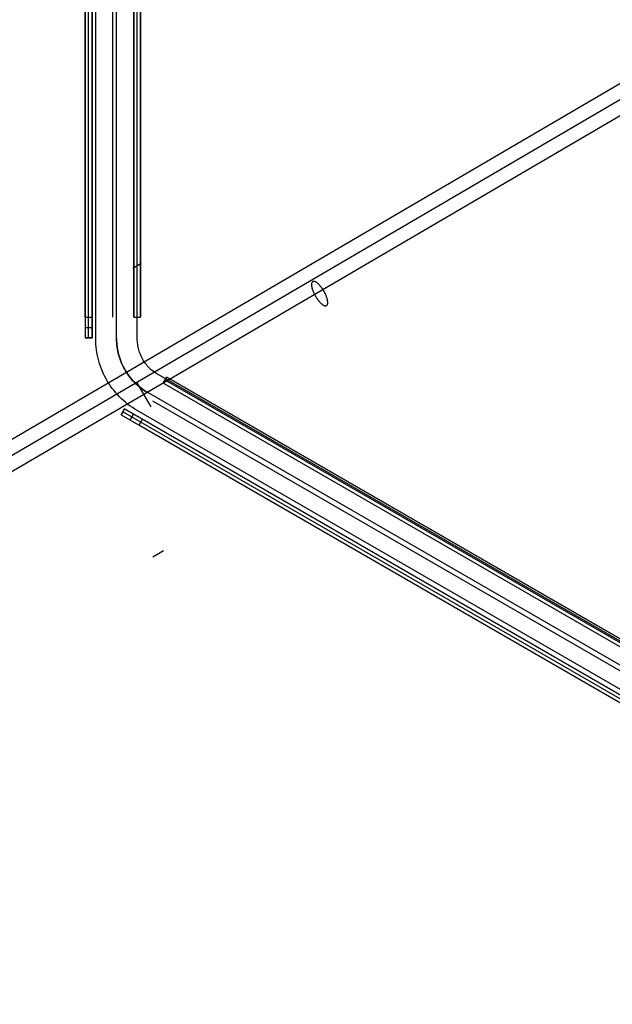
# Model space of a CAD drawing. Header units: millimetres. Extents: x -356 to 356, y -410 to 410.
# Tile 10 of 126: x -171 to -128, y -140 to -69. Entities that reach past the tile are written whole.
import ezdxf

# ---------------------------------------------------------------- set-up
doc = ezdxf.new("R2010")
doc.units = ezdxf.units.MM
doc.header["$MEASUREMENT"] = 0
doc.layers.add('1', color=7, linetype='Continuous')

msp = doc.modelspace()

# ---------------------------------------------------------------- linework, layer by layer
at = {"layer": '1', "color": 252}
for points in [[(-166.325, 92.862), (-166.325, -92.138)], [(-166.325, 92.862), (-166.325, -92.138)], [(-166.075, -92.138), (-166.075, 92.862)], [(-165.825, -92.138), (-165.825, 92.862)], [(-165.825, 92.862), (-165.825, -92.138)], [(-165.562, -92.197), (-165.562, 92.15)], [(-164.062, -92.197), (-164.062, 92.15)], [(-164.062, -92.197), (-164.062, 92.15)], [(-162.562, -92.197), (-162.562, 92.15)], [(-166.325, -90.638), (-166.325, 91.362)], [(-165.825, -90.638), (-165.825, 91.362)], [(-164.325, -90.638), (-164.325, 91.362)], [(-164.325, -90.638), (-164.325, 91.362)], [(-162.825, -90.638), (-162.825, 91.362)], [(-162.825, 91.362), (-162.825, -90.638)], [(-162.825, -90.638), (-162.825, 91.362)], [(-162.575, -90.638), (-162.575, 91.362)], [(-162.325, 91.362), (-162.325, -90.638)], [(-162.325, 91.362), (-162.325, -90.638)], [(-162.325, -90.638), (-162.325, 91.362)], [(-166.325, -90.638), (-165.825, -90.638)], [(-162.825, -90.638), (-162.325, -90.638)], [(-162.825, -90.638), (-162.325, -90.638)], [(-166.325, -91.388), (-165.825, -91.388)], [(-166.325, -92.138), (-165.825, -92.138)], [(-166.325, -92.138), (-165.825, -92.138)], [(-165.825, -92.138), (-166.325, -92.138)], [(-162.562, -97.394), (-162.736, -97.289), (-162.906, -97.179), (-163.073, -97.063), (-163.235, -96.942), (-163.393, -96.815), (-163.547, -96.683), (-163.696, -96.546), (-163.841, -96.404), (-163.98, -96.257), (-164.115, -96.106), (-164.244, -95.95), (-164.368, -95.789), (-164.487, -95.625), (-164.6, -95.457), (-164.707, -95.285), (-164.808, -95.109), (-164.904, -94.93), (-164.993, -94.748), (-165.076, -94.564), (-165.153, -94.376), (-165.223, -94.186), (-165.287, -93.994), (-165.345, -93.799), (-165.395, -93.603), (-165.44, -93.405), (-165.477, -93.206), (-165.508, -93.006), (-165.532, -92.804), (-165.549, -92.603), (-165.559, -92.4), (-165.562, -92.197)], [(-161.812, -96.095), (-161.943, -96.016), (-162.07, -95.934), (-162.195, -95.847), (-162.317, -95.756), (-162.435, -95.661), (-162.551, -95.562), (-162.663, -95.459), (-162.771, -95.352), (-162.876, -95.242), (-162.977, -95.129), (-163.074, -95.012), (-163.167, -94.891), (-163.256, -94.768), (-163.341, -94.642), (-163.421, -94.513), (-163.497, -94.381), (-163.568, -94.247), (-163.635, -94.111), (-163.698, -93.972), (-163.755, -93.831), (-163.808, -93.689), (-163.856, -93.545), (-163.899, -93.399), (-163.937, -93.252), (-163.97, -93.103), (-163.998, -92.954), (-164.021, -92.804), (-164.039, -92.653), (-164.052, -92.501), (-164.06, -92.349), (-164.062, -92.197)], [(-161.812, -96.095), (-161.943, -96.016), (-162.07, -95.934), (-162.195, -95.847), (-162.317, -95.756), (-162.435, -95.661), (-162.551, -95.562), (-162.663, -95.459), (-162.771, -95.352), (-162.876, -95.242), (-162.977, -95.129), (-163.074, -95.012), (-163.167, -94.891), (-163.256, -94.768), (-163.341, -94.642), (-163.421, -94.513), (-163.497, -94.381), (-163.568, -94.247), (-163.635, -94.111), (-163.698, -93.972), (-163.755, -93.831), (-163.808, -93.689), (-163.856, -93.545), (-163.899, -93.399), (-163.937, -93.252), (-163.97, -93.103), (-163.998, -92.954), (-164.021, -92.804), (-164.039, -92.653), (-164.052, -92.501), (-164.06, -92.349), (-164.062, -92.197)], [(-161.062, -94.796), (-161.149, -94.743), (-161.234, -94.688), (-161.318, -94.63), (-161.399, -94.57), (-161.478, -94.506), (-161.555, -94.44), (-161.629, -94.372), (-161.702, -94.301), (-161.771, -94.227), (-161.839, -94.152), (-161.903, -94.074), (-161.965, -93.993), (-162.025, -93.911), (-162.081, -93.827), (-162.135, -93.741), (-162.185, -93.653), (-162.233, -93.564), (-162.278, -93.473), (-162.319, -93.381), (-162.358, -93.287), (-162.393, -93.192), (-162.425, -93.096), (-162.453, -92.998), (-162.479, -92.9), (-162.501, -92.801), (-162.52, -92.702), (-162.535, -92.602), (-162.547, -92.501), (-162.556, -92.4), (-162.561, -92.299), (-162.562, -92.197)], [(-1.412, -186.969), (-161.062, -94.796)], [(-160.686, -95.417), (-160.436, -94.984)], [(-160.686, -95.417), (-160.436, -94.984)], [(-2.945, -186.201), (-160.561, -95.201)], [(-160.436, -94.984), (-2.82, -185.984)], [(-160.436, -94.984), (-2.82, -185.984)], [(-2.82, -185.984), (-160.436, -94.984)], [(-161.562, -97.12), (-162.562, -95.388)], [(-161.562, -97.12), (-162.562, -95.388)], [(-3.07, -186.417), (-160.686, -95.417)], [(-3.07, -186.417), (-160.686, -95.417)], [(-3.07, -186.417), (-160.686, -95.417)], [(-2.162, -188.269), (-161.812, -96.095)], [(-2.162, -188.269), (-161.812, -96.095)], [(-163.485, -97.265), (-163.735, -97.698)], [(-163.735, -97.698), (-163.485, -97.265)], [(-163.735, -97.698), (-163.485, -97.265)], [(-3.271, -189.765), (-163.485, -97.265)], [(-163.485, -97.265), (-3.271, -189.765)], [(-2.912, -189.568), (-162.562, -97.394)], [(-3.82, -187.716), (-161.436, -96.716)], [(-3.82, -187.716), (-161.436, -96.716)], [(-163.735, -97.698), (-3.521, -190.198)], [(-163.735, -97.698), (-3.521, -190.198)], [(-3.396, -189.982), (-163.61, -97.482)], [(-163.086, -98.073), (-162.836, -97.64)], [(-162.436, -98.448), (-162.186, -98.015)], [(-4.57, -189.015), (-162.186, -98.015)], [(-4.82, -189.448), (-162.436, -98.448)]]:
    msp.add_lwpolyline(points, dxfattribs=at)
at = {"layer": '1', "color": 252, "extrusion": (-0.116707, -0.06831, 0.990814)}
for points in [[(-0.871, -455.333), (-0.871, -73.759)], [(0.129, -455.333), (0.129, -73.759)], [(0.129, -455.333), (0.129, -73.759)], [(1.129, -455.333), (1.129, -73.759)]]:
    msp.add_lwpolyline(points, dxfattribs=at)
at = {"layer": '1', "color": 252, "extrusion": (0.379574, 0.219147, 0.898831)}
for points in [[(-1.327, -87.054), (-1.327, -30.015)], [(-2.327, -87.054), (-2.327, -30.015)], [(-2.327, -87.054), (-2.327, -30.015)], [(-3.327, -87.054), (-3.327, -30.015)]]:
    msp.add_lwpolyline(points, dxfattribs=at)
at = {"layer": '1', "color": 252, "extrusion": (0.778411, 0.449416, -0.438294)}
for points in [[(-3.327, -491.577), (-3.326, -491.542), (-3.325, -491.507), (-3.322, -491.473), (-3.317, -491.438), (-3.312, -491.404), (-3.305, -491.37), (-3.298, -491.336), (-3.289, -491.303), (-3.279, -491.269), (-3.267, -491.237), (-3.255, -491.204), (-3.242, -491.172), (-3.227, -491.141), (-3.211, -491.11), (-3.194, -491.079), (-3.177, -491.049), (-3.158, -491.02), (-3.138, -490.992), (-3.117, -490.964), (-3.096, -490.937), (-3.073, -490.911), (-3.049, -490.885), (-3.025, -490.86), (-3, -490.837), (-2.973, -490.814), (-2.947, -490.792), (-2.919, -490.771), (-2.891, -490.751), (-2.862, -490.732), (-2.832, -490.714), (-2.802, -490.697), (-2.771, -490.681), (-2.74, -490.666), (-2.708, -490.652), (-2.675, -490.639), (-2.643, -490.628), (-2.61, -490.617), (-2.576, -490.608), (-2.542, -490.6), (-2.508, -490.593), (-2.474, -490.588), (-2.44, -490.583), (-2.405, -490.58), (-2.37, -490.578), (-2.336, -490.577), (-2.301, -490.577), (-2.266, -490.579), (-2.232, -490.581), (-2.197, -490.585), (-2.163, -490.59), (-2.129, -490.597), (-2.095, -490.604), (-2.061, -490.613), (-2.028, -490.623), (-1.995, -490.633), (-1.962, -490.646), (-1.93, -490.659), (-1.899, -490.673), (-1.868, -490.689), (-1.837, -490.705), (-1.807, -490.723), (-1.778, -490.741), (-1.749, -490.761), (-1.721, -490.781), (-1.694, -490.803), (-1.667, -490.825), (-1.642, -490.848), (-1.617, -490.873), (-1.593, -490.898), (-1.57, -490.924), (-1.548, -490.95), (-1.526, -490.978), (-1.506, -491.006), (-1.487, -491.035), (-1.468, -491.064), (-1.451, -491.094), (-1.435, -491.125), (-1.42, -491.156), (-1.406, -491.188), (-1.393, -491.22), (-1.381, -491.253), (-1.37, -491.286), (-1.361, -491.319), (-1.352, -491.353), (-1.345, -491.387), (-1.339, -491.421), (-1.334, -491.456), (-1.331, -491.49), (-1.328, -491.525), (-1.327, -491.559), (-1.327, -491.594), (-1.328, -491.629), (-1.331, -491.663), (-1.334, -491.698), (-1.339, -491.732), (-1.345, -491.767), (-1.352, -491.8), (-1.361, -491.834), (-1.37, -491.868), (-1.381, -491.901), (-1.393, -491.933), (-1.406, -491.965), (-1.42, -491.997), (-1.435, -492.028), (-1.451, -492.059), (-1.468, -492.089), (-1.487, -492.119), (-1.506, -492.148), (-1.526, -492.176), (-1.548, -492.203), (-1.57, -492.23), (-1.593, -492.256), (-1.617, -492.281), (-1.642, -492.305), (-1.667, -492.328), (-1.694, -492.351), (-1.721, -492.372), (-1.749, -492.393), (-1.778, -492.412), (-1.807, -492.431), (-1.837, -492.448), (-1.868, -492.465), (-1.899, -492.48), (-1.93, -492.495), (-1.962, -492.508), (-1.995, -492.52), (-2.028, -492.531), (-2.061, -492.541), (-2.095, -492.549), (-2.129, -492.557), (-2.163, -492.563), (-2.197, -492.568), (-2.232, -492.572), (-2.266, -492.575), (-2.301, -492.576), (-2.336, -492.577), (-2.37, -492.576), (-2.405, -492.574), (-2.44, -492.57), (-2.474, -492.566), (-2.508, -492.56), (-2.542, -492.553), (-2.576, -492.545), (-2.61, -492.536), (-2.643, -492.526), (-2.675, -492.514), (-2.708, -492.501), (-2.74, -492.488), (-2.771, -492.473), (-2.802, -492.457), (-2.832, -492.44), (-2.862, -492.422), (-2.891, -492.403), (-2.919, -492.383), (-2.947, -492.362), (-2.973, -492.34), (-3, -492.317), (-3.025, -492.293), (-3.049, -492.268), (-3.073, -492.243), (-3.096, -492.217), (-3.117, -492.19), (-3.138, -492.162), (-3.158, -492.133), (-3.177, -492.104), (-3.194, -492.074), (-3.211, -492.044), (-3.227, -492.013), (-3.242, -491.981), (-3.255, -491.949), (-3.267, -491.917), (-3.279, -491.884), (-3.289, -491.851), (-3.298, -491.817), (-3.305, -491.784), (-3.312, -491.749), (-3.317, -491.715), (-3.322, -491.681), (-3.325, -491.646), (-3.326, -491.611), (-3.327, -491.577)], [(-3.327, -491.577), (-3.326, -491.611), (-3.325, -491.646), (-3.322, -491.68), (-3.317, -491.714), (-3.312, -491.749), (-3.306, -491.782), (-3.298, -491.816), (-3.289, -491.849), (-3.279, -491.882), (-3.268, -491.915), (-3.256, -491.947), (-3.242, -491.979), (-3.228, -492.011), (-3.212, -492.041), (-3.196, -492.072), (-3.178, -492.101), (-3.16, -492.131), (-3.14, -492.159), (-3.119, -492.187), (-3.098, -492.214), (-3.076, -492.24), (-3.052, -492.265), (-3.028, -492.29), (-3.003, -492.314), (-2.977, -492.337), (-2.951, -492.359), (-2.923, -492.38), (-2.895, -492.4), (-2.866, -492.419), (-2.837, -492.437), (-2.807, -492.454), (-2.776, -492.47), (-2.745, -492.485), (-2.714, -492.499), (-2.682, -492.512), (-2.649, -492.523), (-2.616, -492.534), (-2.583, -492.543), (-2.55, -492.552), (-2.516, -492.559), (-2.482, -492.565), (-2.448, -492.569), (-2.413, -492.573), (-2.379, -492.575), (-2.344, -492.577), (-2.31, -492.577), (-2.275, -492.575), (-2.241, -492.573), (-2.206, -492.569), (-2.172, -492.565), (-2.138, -492.559), (-2.104, -492.552), (-2.071, -492.543), (-2.038, -492.534), (-2.005, -492.523), (-1.972, -492.512), (-1.94, -492.499), (-1.909, -492.485), (-1.878, -492.47), (-1.847, -492.454), (-1.817, -492.437), (-1.788, -492.419), (-1.759, -492.4), (-1.731, -492.38), (-1.704, -492.359), (-1.677, -492.337), (-1.651, -492.314), (-1.626, -492.29), (-1.602, -492.265), (-1.579, -492.24), (-1.556, -492.214), (-1.535, -492.187), (-1.514, -492.159), (-1.494, -492.131), (-1.476, -492.101), (-1.458, -492.072), (-1.442, -492.041), (-1.426, -492.011), (-1.412, -491.979), (-1.398, -491.947), (-1.386, -491.915), (-1.375, -491.882), (-1.365, -491.849), (-1.356, -491.816), (-1.348, -491.782), (-1.342, -491.749), (-1.337, -491.714), (-1.332, -491.68), (-1.329, -491.646), (-1.328, -491.611), (-1.327, -491.577)], [(-1.327, -491.577), (-1.328, -491.542), (-1.329, -491.508), (-1.332, -491.473), (-1.337, -491.439), (-1.342, -491.405), (-1.348, -491.371), (-1.356, -491.337), (-1.365, -491.304), (-1.375, -491.271), (-1.386, -491.238), (-1.398, -491.206), (-1.412, -491.174), (-1.426, -491.143), (-1.442, -491.112), (-1.458, -491.082), (-1.476, -491.052), (-1.494, -491.023), (-1.514, -490.995), (-1.535, -490.967), (-1.556, -490.94), (-1.579, -490.914), (-1.602, -490.888), (-1.626, -490.864), (-1.651, -490.84), (-1.677, -490.817), (-1.704, -490.795), (-1.731, -490.774), (-1.759, -490.754), (-1.788, -490.735), (-1.817, -490.717), (-1.847, -490.699), (-1.878, -490.683), (-1.909, -490.668), (-1.94, -490.655), (-1.972, -490.642), (-2.005, -490.63), (-2.038, -490.619), (-2.071, -490.61), (-2.104, -490.602), (-2.138, -490.595), (-2.172, -490.589), (-2.206, -490.584), (-2.241, -490.58), (-2.275, -490.578), (-2.31, -490.577), (-2.344, -490.577), (-2.379, -490.578), (-2.413, -490.58), (-2.448, -490.584), (-2.482, -490.589), (-2.516, -490.595), (-2.55, -490.602), (-2.583, -490.61), (-2.616, -490.619), (-2.649, -490.63), (-2.682, -490.642), (-2.714, -490.655), (-2.745, -490.668), (-2.776, -490.683), (-2.807, -490.699), (-2.837, -490.717), (-2.866, -490.735), (-2.895, -490.754), (-2.923, -490.774), (-2.951, -490.795), (-2.977, -490.817), (-3.003, -490.84), (-3.028, -490.864), (-3.052, -490.888), (-3.076, -490.914), (-3.098, -490.94), (-3.119, -490.967), (-3.14, -490.995), (-3.16, -491.023), (-3.178, -491.052), (-3.196, -491.082), (-3.212, -491.112), (-3.228, -491.143), (-3.242, -491.174), (-3.256, -491.206), (-3.268, -491.238), (-3.279, -491.271), (-3.289, -491.304), (-3.298, -491.337), (-3.306, -491.371), (-3.312, -491.405), (-3.317, -491.439), (-3.322, -491.473), (-3.325, -491.508), (-3.326, -491.542), (-3.327, -491.577)]]:
    msp.add_lwpolyline(points, dxfattribs=at)
at = {"layer": '1', "color": 252, "extrusion": (1, 0, 0)}
for points in [[(-92.138, -456.5), (-90.638, -455)], [(-90.638, -455), (-92.138, -456.5)], [(-92.138, -456.5), (-90.638, -455)], [(-90.638, -453), (-90.638, -453.5)], [(-90.638, -455), (-90.638, -460)], [(-90.638, -460), (-90.638, -455)], [(-92.138, -528.5), (-92.138, -456.5)], [(-92.138, -456.5), (-92.138, -528.5)], [(-92.138, -456.5), (-92.138, -528.5)], [(-94.984, -460), (-94.984, -455)], [(-95.417, -455), (-95.417, -460)], [(-97.265, -528.5), (-97.265, -456.5)], [(-96.716, -453.5), (-96.716, -453)], [(-97.698, -456.5), (-97.698, -528.5)], [(-97.482, -528.5), (-97.482, -456.5)]]:
    msp.add_lwpolyline(points, dxfattribs=at)
at = {"layer": '1', "color": 252, "extrusion": (0, 1, 0)}
for points in [[(162.325, -455), (162.326, -454.956), (162.327, -454.911), (162.33, -454.866), (162.333, -454.82), (162.338, -454.775), (162.344, -454.729), (162.351, -454.682), (162.359, -454.636), (162.368, -454.59), (162.378, -454.543), (162.39, -454.496), (162.402, -454.45), (162.416, -454.403), (162.432, -454.357), (162.448, -454.31), (162.466, -454.264), (162.485, -454.218), (162.505, -454.172), (162.526, -454.127), (162.549, -454.081), (162.573, -454.037), (162.598, -453.992), (162.624, -453.949), (162.651, -453.906), (162.68, -453.863), (162.71, -453.821), (162.741, -453.78), (162.773, -453.739), (162.806, -453.7), (162.84, -453.661), (162.875, -453.623), (162.911, -453.586), (162.948, -453.55), (162.986, -453.515), (163.025, -453.48), (163.065, -453.447), (163.105, -453.415), (163.146, -453.384), (163.188, -453.355), (163.231, -453.326), (163.274, -453.299), (163.318, -453.272), (163.362, -453.247), (163.407, -453.223), (163.452, -453.201), (163.497, -453.179), (163.543, -453.159), (163.589, -453.14), (163.635, -453.123), (163.682, -453.106), (163.728, -453.091), (163.775, -453.077), (163.822, -453.064), (163.868, -453.053), (163.915, -453.043), (163.961, -453.033), (164.008, -453.025), (164.054, -453.018), (164.1, -453.013), (164.146, -453.008), (164.191, -453.005), (164.236, -453.002), (164.281, -453), (164.325, -453), (164.37, -453), (164.414, -453.002), (164.46, -453.005), (164.505, -453.008), (164.551, -453.013), (164.597, -453.018), (164.643, -453.025), (164.689, -453.033), (164.736, -453.043), (164.782, -453.053), (164.829, -453.064), (164.876, -453.077), (164.922, -453.091), (164.969, -453.106), (165.015, -453.123), (165.061, -453.14), (165.107, -453.159), (165.153, -453.179), (165.199, -453.201), (165.244, -453.223), (165.289, -453.247), (165.333, -453.272), (165.376, -453.299), (165.42, -453.326), (165.462, -453.355), (165.504, -453.384), (165.545, -453.415), (165.586, -453.447), (165.626, -453.48), (165.664, -453.515), (165.702, -453.55), (165.739, -453.586), (165.776, -453.623), (165.811, -453.661), (165.845, -453.7), (165.878, -453.739), (165.91, -453.78), (165.941, -453.821), (165.971, -453.863), (165.999, -453.906), (166.027, -453.949), (166.053, -453.992), (166.078, -454.037), (166.102, -454.081), (166.124, -454.127), (166.146, -454.172), (166.166, -454.218), (166.185, -454.264), (166.202, -454.31), (166.219, -454.357), (166.234, -454.403), (166.248, -454.45), (166.261, -454.496), (166.272, -454.543), (166.283, -454.59), (166.292, -454.636), (166.3, -454.682), (166.307, -454.729), (166.313, -454.775), (166.317, -454.82), (166.321, -454.866), (166.323, -454.911), (166.325, -454.956), (166.325, -455)], [(165.825, -455), (165.825, -454.967), (165.824, -454.933), (165.822, -454.899), (165.819, -454.865), (165.816, -454.831), (165.811, -454.796), (165.806, -454.762), (165.8, -454.727), (165.793, -454.692), (165.786, -454.657), (165.777, -454.622), (165.767, -454.587), (165.757, -454.552), (165.745, -454.517), (165.733, -454.483), (165.72, -454.448), (165.706, -454.413), (165.691, -454.379), (165.675, -454.345), (165.658, -454.311), (165.64, -454.278), (165.621, -454.244), (165.601, -454.212), (165.581, -454.179), (165.559, -454.147), (165.537, -454.116), (165.514, -454.085), (165.49, -454.055), (165.465, -454.025), (165.439, -453.996), (165.413, -453.967), (165.386, -453.939), (165.358, -453.912), (165.33, -453.886), (165.3, -453.86), (165.271, -453.835), (165.24, -453.811), (165.209, -453.788), (165.178, -453.766), (165.146, -453.745), (165.114, -453.724), (165.081, -453.704), (165.048, -453.685), (165.014, -453.668), (164.98, -453.651), (164.946, -453.635), (164.912, -453.619), (164.877, -453.605), (164.843, -453.592), (164.808, -453.58), (164.773, -453.568), (164.738, -453.558), (164.703, -453.548), (164.668, -453.54), (164.633, -453.532), (164.598, -453.525), (164.563, -453.519), (164.529, -453.514), (164.494, -453.51), (164.46, -453.506), (164.426, -453.503), (164.392, -453.501), (164.359, -453.5), (164.325, -453.5), (164.292, -453.5), (164.258, -453.501), (164.225, -453.503), (164.19, -453.506), (164.156, -453.51), (164.122, -453.514), (164.087, -453.519), (164.052, -453.525), (164.017, -453.532), (163.982, -453.54), (163.948, -453.548), (163.913, -453.558), (163.878, -453.568), (163.843, -453.58), (163.808, -453.592), (163.773, -453.605), (163.739, -453.619), (163.704, -453.635), (163.67, -453.651), (163.636, -453.668), (163.603, -453.685), (163.57, -453.704), (163.537, -453.724), (163.504, -453.745), (163.473, -453.766), (163.441, -453.788), (163.41, -453.811), (163.38, -453.835), (163.35, -453.86), (163.321, -453.886), (163.292, -453.912), (163.265, -453.939), (163.237, -453.967), (163.211, -453.996), (163.186, -454.025), (163.161, -454.055), (163.137, -454.085), (163.114, -454.116), (163.091, -454.147), (163.07, -454.179), (163.049, -454.212), (163.029, -454.244), (163.011, -454.278), (162.993, -454.311), (162.976, -454.345), (162.96, -454.379), (162.945, -454.413), (162.931, -454.448), (162.917, -454.483), (162.905, -454.517), (162.894, -454.552), (162.883, -454.587), (162.874, -454.622), (162.865, -454.657), (162.857, -454.692), (162.85, -454.727), (162.844, -454.762), (162.839, -454.796), (162.835, -454.831), (162.831, -454.865), (162.829, -454.899), (162.827, -454.933), (162.826, -454.967), (162.825, -455)], [(165.562, -455), (165.561, -454.948), (165.559, -454.897), (165.554, -454.845), (165.548, -454.794), (165.54, -454.742), (165.53, -454.692), (165.519, -454.641), (165.506, -454.591), (165.491, -454.541), (165.474, -454.492), (165.456, -454.444), (165.435, -454.396), (165.414, -454.349), (165.391, -454.303), (165.366, -454.257), (165.339, -454.213), (165.311, -454.169), (165.282, -454.127), (165.251, -454.085), (165.219, -454.045), (165.185, -454.005), (165.15, -453.967), (165.114, -453.93), (165.076, -453.895), (165.038, -453.86), (164.998, -453.827), (164.957, -453.796), (164.914, -453.766), (164.871, -453.737), (164.827, -453.71), (164.782, -453.684), (164.736, -453.66), (164.69, -453.638), (164.642, -453.617), (164.594, -453.597), (164.546, -453.58), (164.496, -453.564), (164.446, -453.55), (164.396, -453.538), (164.345, -453.527), (164.294, -453.518), (164.243, -453.511), (164.192, -453.506), (164.14, -453.502), (164.088, -453.5), (164.036, -453.5), (163.985, -453.502), (163.933, -453.506), (163.882, -453.511), (163.83, -453.518), (163.779, -453.527), (163.729, -453.538), (163.678, -453.55), (163.628, -453.564), (163.579, -453.58), (163.53, -453.597), (163.482, -453.617), (163.435, -453.638), (163.388, -453.66), (163.342, -453.684), (163.297, -453.71), (163.253, -453.737), (163.21, -453.766), (163.168, -453.796), (163.127, -453.827), (163.087, -453.86), (163.048, -453.895), (163.011, -453.93), (162.975, -453.967), (162.94, -454.005), (162.906, -454.045), (162.874, -454.085), (162.843, -454.127), (162.813, -454.169), (162.785, -454.213), (162.759, -454.257), (162.734, -454.303), (162.711, -454.349), (162.689, -454.396), (162.669, -454.444), (162.651, -454.492), (162.634, -454.541), (162.619, -454.591), (162.606, -454.641), (162.594, -454.692), (162.585, -454.742), (162.577, -454.794), (162.57, -454.845), (162.566, -454.897), (162.563, -454.948), (162.562, -455)], [(162.562, -455), (162.563, -455.052), (162.566, -455.103), (162.57, -455.155), (162.577, -455.206), (162.585, -455.258), (162.594, -455.308), (162.606, -455.359), (162.619, -455.409), (162.634, -455.459), (162.651, -455.508), (162.669, -455.556), (162.689, -455.604), (162.711, -455.651), (162.734, -455.697), (162.759, -455.743), (162.785, -455.787), (162.813, -455.831), (162.843, -455.873), (162.874, -455.915), (162.906, -455.955), (162.94, -455.995), (162.975, -456.033), (163.011, -456.07), (163.048, -456.105), (163.087, -456.14), (163.127, -456.173), (163.168, -456.204), (163.21, -456.234), (163.253, -456.263), (163.297, -456.29), (163.342, -456.316), (163.388, -456.34), (163.435, -456.362), (163.482, -456.383), (163.53, -456.403), (163.579, -456.42), (163.628, -456.436), (163.678, -456.45), (163.729, -456.462), (163.779, -456.473), (163.83, -456.482), (163.882, -456.489), (163.933, -456.494), (163.985, -456.498), (164.036, -456.5), (164.088, -456.5), (164.14, -456.498), (164.192, -456.494), (164.243, -456.489), (164.294, -456.482), (164.345, -456.473), (164.396, -456.462), (164.446, -456.45), (164.496, -456.436), (164.546, -456.42), (164.594, -456.403), (164.642, -456.383), (164.69, -456.362), (164.736, -456.34), (164.782, -456.316), (164.827, -456.29), (164.871, -456.263), (164.914, -456.234), (164.957, -456.204), (164.998, -456.173), (165.038, -456.14), (165.076, -456.105), (165.114, -456.07), (165.15, -456.033), (165.185, -455.995), (165.219, -455.955), (165.251, -455.915), (165.282, -455.873), (165.311, -455.831), (165.339, -455.787), (165.366, -455.743), (165.391, -455.697), (165.414, -455.651), (165.435, -455.604), (165.456, -455.556), (165.474, -455.508), (165.491, -455.459), (165.506, -455.409), (165.519, -455.359), (165.53, -455.308), (165.54, -455.258), (165.548, -455.206), (165.554, -455.155), (165.559, -455.103), (165.561, -455.052), (165.562, -455)]]:
    msp.add_lwpolyline(points, dxfattribs=at)
at = {"layer": '1', "color": 80}
msp.add_lwpolyline([(-164.062, -92.197), (-164.06, -92.349), (-164.052, -92.501), (-164.039, -92.653), (-164.021, -92.804), (-163.998, -92.954), (-163.97, -93.103), (-163.937, -93.252), (-163.899, -93.399), (-163.856, -93.545), (-163.808, -93.689), (-163.755, -93.831), (-163.698, -93.972), (-163.635, -94.111), (-163.568, -94.247), (-163.497, -94.381), (-163.421, -94.513), (-163.341, -94.642), (-163.256, -94.768), (-163.167, -94.891), (-163.074, -95.012), (-162.977, -95.129), (-162.876, -95.242), (-162.771, -95.352), (-162.663, -95.459), (-162.551, -95.562), (-162.435, -95.661), (-162.317, -95.756), (-162.195, -95.847), (-162.07, -95.934), (-161.943, -96.016), (-161.812, -96.095)], dxfattribs=at)
at = {"layer": '1', "color": 252, "extrusion": (0.866025, -0.5, 0)}
for points in [[(-165.627, -455), (-165.626, -454.948), (-165.623, -454.897), (-165.618, -454.845), (-165.612, -454.794), (-165.604, -454.742), (-165.594, -454.692), (-165.583, -454.641), (-165.57, -454.591), (-165.555, -454.541), (-165.538, -454.492), (-165.52, -454.444), (-165.5, -454.396), (-165.478, -454.349), (-165.455, -454.303), (-165.43, -454.257), (-165.403, -454.213), (-165.376, -454.169), (-165.346, -454.127), (-165.315, -454.085), (-165.283, -454.045), (-165.249, -454.005), (-165.214, -453.967), (-165.178, -453.93), (-165.14, -453.895), (-165.102, -453.86), (-165.062, -453.827), (-165.021, -453.796), (-164.979, -453.766), (-164.936, -453.737), (-164.891, -453.71), (-164.846, -453.684), (-164.801, -453.66), (-164.754, -453.638), (-164.707, -453.617), (-164.658, -453.597), (-164.61, -453.58), (-164.56, -453.564), (-164.511, -453.55), (-164.46, -453.538), (-164.41, -453.527), (-164.359, -453.518), (-164.307, -453.511), (-164.256, -453.506), (-164.204, -453.502), (-164.152, -453.5), (-164.101, -453.5), (-164.049, -453.502), (-163.997, -453.506), (-163.946, -453.511), (-163.894, -453.518), (-163.843, -453.527), (-163.793, -453.538), (-163.742, -453.55), (-163.693, -453.564), (-163.643, -453.58), (-163.595, -453.597), (-163.547, -453.617), (-163.499, -453.638), (-163.452, -453.66), (-163.407, -453.684), (-163.362, -453.71), (-163.318, -453.737), (-163.274, -453.766), (-163.232, -453.796), (-163.191, -453.827), (-163.151, -453.86), (-163.113, -453.895), (-163.075, -453.93), (-163.039, -453.967), (-163.004, -454.005), (-162.97, -454.045), (-162.938, -454.085), (-162.907, -454.127), (-162.878, -454.169), (-162.85, -454.213), (-162.823, -454.257), (-162.798, -454.303), (-162.775, -454.349), (-162.753, -454.396), (-162.733, -454.444), (-162.715, -454.492), (-162.698, -454.541), (-162.683, -454.591), (-162.67, -454.641), (-162.659, -454.692), (-162.649, -454.742), (-162.641, -454.794), (-162.635, -454.845), (-162.63, -454.897), (-162.627, -454.948), (-162.627, -455)], [(-162.627, -455), (-162.627, -455.052), (-162.63, -455.103), (-162.635, -455.155), (-162.641, -455.206), (-162.649, -455.258), (-162.659, -455.308), (-162.67, -455.359), (-162.683, -455.409), (-162.698, -455.459), (-162.715, -455.508), (-162.733, -455.556), (-162.753, -455.604), (-162.775, -455.651), (-162.798, -455.697), (-162.823, -455.743), (-162.85, -455.787), (-162.878, -455.831), (-162.907, -455.873), (-162.938, -455.915), (-162.97, -455.955), (-163.004, -455.995), (-163.039, -456.033), (-163.075, -456.07), (-163.113, -456.105), (-163.151, -456.14), (-163.191, -456.173), (-163.232, -456.204), (-163.274, -456.234), (-163.318, -456.263), (-163.362, -456.29), (-163.407, -456.316), (-163.452, -456.34), (-163.499, -456.362), (-163.547, -456.383), (-163.595, -456.403), (-163.643, -456.42), (-163.693, -456.436), (-163.742, -456.45), (-163.793, -456.462), (-163.843, -456.473), (-163.894, -456.482), (-163.946, -456.489), (-163.997, -456.494), (-164.049, -456.498), (-164.101, -456.5), (-164.152, -456.5), (-164.204, -456.498), (-164.256, -456.494), (-164.307, -456.489), (-164.359, -456.482), (-164.41, -456.473), (-164.46, -456.462), (-164.511, -456.45), (-164.56, -456.436), (-164.61, -456.42), (-164.658, -456.403), (-164.707, -456.383), (-164.754, -456.362), (-164.801, -456.34), (-164.846, -456.316), (-164.891, -456.29), (-164.936, -456.263), (-164.979, -456.234), (-165.021, -456.204), (-165.062, -456.173), (-165.102, -456.14), (-165.14, -456.105), (-165.178, -456.07), (-165.214, -456.033), (-165.249, -455.995), (-165.283, -455.955), (-165.315, -455.915), (-165.346, -455.873), (-165.376, -455.831), (-165.403, -455.787), (-165.43, -455.743), (-165.455, -455.697), (-165.478, -455.651), (-165.5, -455.604), (-165.52, -455.556), (-165.538, -455.508), (-165.555, -455.459), (-165.57, -455.409), (-165.583, -455.359), (-165.594, -455.308), (-165.604, -455.258), (-165.612, -455.206), (-165.618, -455.155), (-165.623, -455.103), (-165.626, -455.052), (-165.627, -455)], [(-162.477, -455), (-162.478, -454.956), (-162.479, -454.911), (-162.482, -454.866), (-162.485, -454.82), (-162.49, -454.775), (-162.496, -454.729), (-162.502, -454.682), (-162.51, -454.636), (-162.52, -454.59), (-162.53, -454.543), (-162.541, -454.496), (-162.554, -454.45), (-162.568, -454.403), (-162.583, -454.357), (-162.6, -454.31), (-162.617, -454.264), (-162.636, -454.218), (-162.656, -454.172), (-162.678, -454.127), (-162.7, -454.081), (-162.724, -454.037), (-162.749, -453.992), (-162.776, -453.949), (-162.803, -453.906), (-162.832, -453.863), (-162.861, -453.821), (-162.892, -453.78), (-162.924, -453.739), (-162.957, -453.7), (-162.992, -453.661), (-163.027, -453.623), (-163.063, -453.586), (-163.1, -453.55), (-163.138, -453.515), (-163.177, -453.48), (-163.216, -453.447), (-163.257, -453.415), (-163.298, -453.384), (-163.34, -453.355), (-163.383, -453.326), (-163.426, -453.299), (-163.469, -453.272), (-163.514, -453.247), (-163.558, -453.223), (-163.604, -453.201), (-163.649, -453.179), (-163.695, -453.159), (-163.741, -453.14), (-163.787, -453.123), (-163.834, -453.106), (-163.88, -453.091), (-163.927, -453.077), (-163.973, -453.064), (-164.02, -453.053), (-164.067, -453.043), (-164.113, -453.033), (-164.159, -453.025), (-164.206, -453.018), (-164.252, -453.013), (-164.297, -453.008), (-164.343, -453.005), (-164.388, -453.002), (-164.433, -453), (-164.477, -453), (-164.521, -453), (-164.566, -453.002), (-164.611, -453.005), (-164.657, -453.008), (-164.702, -453.013), (-164.748, -453.018), (-164.795, -453.025), (-164.841, -453.033), (-164.887, -453.043), (-164.934, -453.053), (-164.981, -453.064), (-165.027, -453.077), (-165.074, -453.091), (-165.121, -453.106), (-165.167, -453.123), (-165.213, -453.14), (-165.259, -453.159), (-165.305, -453.179), (-165.351, -453.201), (-165.396, -453.223), (-165.44, -453.247), (-165.485, -453.272), (-165.528, -453.299), (-165.571, -453.326), (-165.614, -453.355), (-165.656, -453.384), (-165.697, -453.415), (-165.738, -453.447), (-165.777, -453.48), (-165.816, -453.515), (-165.854, -453.55), (-165.891, -453.586), (-165.927, -453.623), (-165.963, -453.661), (-165.997, -453.7), (-166.03, -453.739), (-166.062, -453.78), (-166.093, -453.821), (-166.122, -453.863), (-166.151, -453.906), (-166.178, -453.949), (-166.205, -453.992), (-166.23, -454.037), (-166.254, -454.081), (-166.276, -454.127), (-166.298, -454.172), (-166.318, -454.218), (-166.337, -454.264), (-166.354, -454.31), (-166.371, -454.357), (-166.386, -454.403), (-166.4, -454.45), (-166.413, -454.496), (-166.424, -454.543), (-166.434, -454.59), (-166.444, -454.636), (-166.452, -454.682), (-166.459, -454.729), (-166.464, -454.775), (-166.469, -454.82), (-166.473, -454.866), (-166.475, -454.911), (-166.477, -454.956), (-166.477, -455)], [(-165.977, -455), (-165.977, -454.967), (-165.976, -454.933), (-165.974, -454.899), (-165.971, -454.865), (-165.967, -454.831), (-165.963, -454.796), (-165.958, -454.762), (-165.952, -454.727), (-165.945, -454.692), (-165.937, -454.657), (-165.929, -454.622), (-165.919, -454.587), (-165.909, -454.552), (-165.897, -454.517), (-165.885, -454.483), (-165.872, -454.448), (-165.858, -454.413), (-165.842, -454.379), (-165.826, -454.345), (-165.809, -454.311), (-165.792, -454.278), (-165.773, -454.244), (-165.753, -454.212), (-165.733, -454.179), (-165.711, -454.147), (-165.689, -454.116), (-165.666, -454.085), (-165.642, -454.055), (-165.617, -454.025), (-165.591, -453.996), (-165.565, -453.967), (-165.538, -453.939), (-165.51, -453.912), (-165.481, -453.886), (-165.452, -453.86), (-165.422, -453.835), (-165.392, -453.811), (-165.361, -453.788), (-165.33, -453.766), (-165.298, -453.745), (-165.265, -453.724), (-165.233, -453.704), (-165.199, -453.685), (-165.166, -453.668), (-165.132, -453.651), (-165.098, -453.635), (-165.064, -453.619), (-165.029, -453.605), (-164.994, -453.592), (-164.96, -453.58), (-164.925, -453.568), (-164.89, -453.558), (-164.855, -453.548), (-164.82, -453.54), (-164.785, -453.532), (-164.75, -453.525), (-164.715, -453.519), (-164.681, -453.514), (-164.646, -453.51), (-164.612, -453.506), (-164.578, -453.503), (-164.544, -453.501), (-164.51, -453.5), (-164.477, -453.5), (-164.444, -453.5), (-164.41, -453.501), (-164.376, -453.503), (-164.342, -453.506), (-164.308, -453.51), (-164.273, -453.514), (-164.239, -453.519), (-164.204, -453.525), (-164.169, -453.532), (-164.134, -453.54), (-164.099, -453.548), (-164.064, -453.558), (-164.029, -453.568), (-163.994, -453.58), (-163.96, -453.592), (-163.925, -453.605), (-163.89, -453.619), (-163.856, -453.635), (-163.822, -453.651), (-163.788, -453.668), (-163.755, -453.685), (-163.721, -453.704), (-163.689, -453.724), (-163.656, -453.745), (-163.624, -453.766), (-163.593, -453.788), (-163.562, -453.811), (-163.532, -453.835), (-163.502, -453.86), (-163.473, -453.886), (-163.444, -453.912), (-163.416, -453.939), (-163.389, -453.967), (-163.363, -453.996), (-163.337, -454.025), (-163.312, -454.055), (-163.288, -454.085), (-163.265, -454.116), (-163.243, -454.147), (-163.222, -454.179), (-163.201, -454.212), (-163.181, -454.244), (-163.162, -454.278), (-163.145, -454.311), (-163.128, -454.345), (-163.112, -454.379), (-163.097, -454.413), (-163.082, -454.448), (-163.069, -454.483), (-163.057, -454.517), (-163.045, -454.552), (-163.035, -454.587), (-163.025, -454.622), (-163.017, -454.657), (-163.009, -454.692), (-163.002, -454.727), (-162.996, -454.762), (-162.991, -454.796), (-162.987, -454.831), (-162.983, -454.865), (-162.98, -454.899), (-162.979, -454.933), (-162.977, -454.967), (-162.977, -455)]]:
    msp.add_lwpolyline(points, dxfattribs=at)
at = {"layer": '1', "color": 252, "extrusion": (0.305869, 0.176594, 0.935553)}
for points in [[(-1.327, 15.63), (-1.327, 86.414)], [(-2.327, 15.63), (-2.327, 86.414)], [(-2.327, 15.63), (-2.327, 86.414)], [(-3.327, 15.63), (-3.327, 86.414)]]:
    msp.add_lwpolyline(points, dxfattribs=at)
at = {"layer": '1', "color": 252, "extrusion": (0.810212, 0.467776, -0.353188)}
for points in [[(-1.327, -492.244), (-1.328, -492.279), (-1.329, -492.313), (-1.332, -492.348), (-1.337, -492.382), (-1.342, -492.416), (-1.348, -492.45), (-1.356, -492.483), (-1.365, -492.517), (-1.375, -492.55), (-1.386, -492.583), (-1.398, -492.615), (-1.412, -492.647), (-1.426, -492.678), (-1.442, -492.709), (-1.458, -492.739), (-1.476, -492.769), (-1.494, -492.798), (-1.514, -492.826), (-1.535, -492.854), (-1.556, -492.881), (-1.579, -492.907), (-1.602, -492.933), (-1.626, -492.957), (-1.651, -492.981), (-1.677, -493.004), (-1.704, -493.026), (-1.731, -493.047), (-1.759, -493.067), (-1.788, -493.086), (-1.817, -493.104), (-1.847, -493.121), (-1.878, -493.137), (-1.909, -493.152), (-1.94, -493.166), (-1.972, -493.179), (-2.005, -493.191), (-2.038, -493.201), (-2.071, -493.211), (-2.104, -493.219), (-2.138, -493.226), (-2.172, -493.232), (-2.206, -493.237), (-2.241, -493.24), (-2.275, -493.243), (-2.31, -493.244), (-2.344, -493.244), (-2.379, -493.243), (-2.413, -493.24), (-2.448, -493.237), (-2.482, -493.232), (-2.516, -493.226), (-2.55, -493.219), (-2.583, -493.211), (-2.616, -493.201), (-2.649, -493.191), (-2.682, -493.179), (-2.714, -493.166), (-2.745, -493.152), (-2.776, -493.137), (-2.807, -493.121), (-2.837, -493.104), (-2.866, -493.086), (-2.895, -493.067), (-2.923, -493.047), (-2.951, -493.026), (-2.977, -493.004), (-3.003, -492.981), (-3.028, -492.957), (-3.052, -492.933), (-3.076, -492.907), (-3.098, -492.881), (-3.119, -492.854), (-3.14, -492.826), (-3.16, -492.798), (-3.178, -492.769), (-3.196, -492.739), (-3.212, -492.709), (-3.228, -492.678), (-3.242, -492.647), (-3.256, -492.615), (-3.268, -492.583), (-3.279, -492.55), (-3.289, -492.517), (-3.298, -492.483), (-3.306, -492.45), (-3.312, -492.416), (-3.317, -492.382), (-3.322, -492.348), (-3.325, -492.313), (-3.326, -492.279), (-3.327, -492.244)], [(-3.327, -492.244), (-3.326, -492.21), (-3.325, -492.175), (-3.322, -492.141), (-3.317, -492.106), (-3.312, -492.072), (-3.306, -492.038), (-3.298, -492.005), (-3.289, -491.971), (-3.279, -491.938), (-3.268, -491.906), (-3.256, -491.873), (-3.242, -491.842), (-3.228, -491.81), (-3.212, -491.779), (-3.196, -491.749), (-3.178, -491.719), (-3.16, -491.69), (-3.14, -491.662), (-3.119, -491.634), (-3.098, -491.607), (-3.076, -491.581), (-3.052, -491.556), (-3.028, -491.531), (-3.003, -491.507), (-2.977, -491.484), (-2.951, -491.462), (-2.923, -491.441), (-2.895, -491.421), (-2.866, -491.402), (-2.837, -491.384), (-2.807, -491.367), (-2.776, -491.351), (-2.745, -491.336), (-2.714, -491.322), (-2.682, -491.309), (-2.649, -491.297), (-2.616, -491.287), (-2.583, -491.277), (-2.55, -491.269), (-2.516, -491.262), (-2.482, -491.256), (-2.448, -491.251), (-2.413, -491.248), (-2.379, -491.245), (-2.344, -491.244), (-2.31, -491.244), (-2.275, -491.245), (-2.241, -491.248), (-2.206, -491.251), (-2.172, -491.256), (-2.138, -491.262), (-2.104, -491.269), (-2.071, -491.277), (-2.038, -491.287), (-2.005, -491.297), (-1.972, -491.309), (-1.94, -491.322), (-1.909, -491.336), (-1.878, -491.351), (-1.847, -491.367), (-1.817, -491.384), (-1.788, -491.402), (-1.759, -491.421), (-1.731, -491.441), (-1.704, -491.462), (-1.677, -491.484), (-1.651, -491.507), (-1.626, -491.531), (-1.602, -491.556), (-1.579, -491.581), (-1.556, -491.607), (-1.535, -491.634), (-1.514, -491.662), (-1.494, -491.69), (-1.476, -491.719), (-1.458, -491.749), (-1.442, -491.779), (-1.426, -491.81), (-1.412, -491.842), (-1.398, -491.873), (-1.386, -491.906), (-1.375, -491.938), (-1.365, -491.971), (-1.356, -492.005), (-1.348, -492.038), (-1.342, -492.072), (-1.337, -492.106), (-1.332, -492.141), (-1.329, -492.175), (-1.328, -492.21), (-1.327, -492.244)]]:
    msp.add_lwpolyline(points, dxfattribs=at)
at = {"layer": '1', "color": 252, "extrusion": (-0.085255, 0.975692, -0.201884)}
msp.add_lwpolyline([(170.223, -463.059), (169.429, -461.224)], dxfattribs=at)
at = {"layer": '1', "color": 252, "extrusion": (-0.054877, 0.984284, -0.167851)}
msp.add_lwpolyline([(167.484, -464.111), (166.854, -462.213)], dxfattribs=at)
at = {"layer": '1', "color": 252, "extrusion": (0.231455, 0.935414, 0.267261)}
for points in [[(133.896, -402.609), (135.337, -404.165)], [(134.034, -402.48), (135.476, -404.037)], [(135.406, -404.101), (133.965, -402.545)]]:
    msp.add_lwpolyline(points, dxfattribs=at)

doc.saveas('drawing.dxf')
